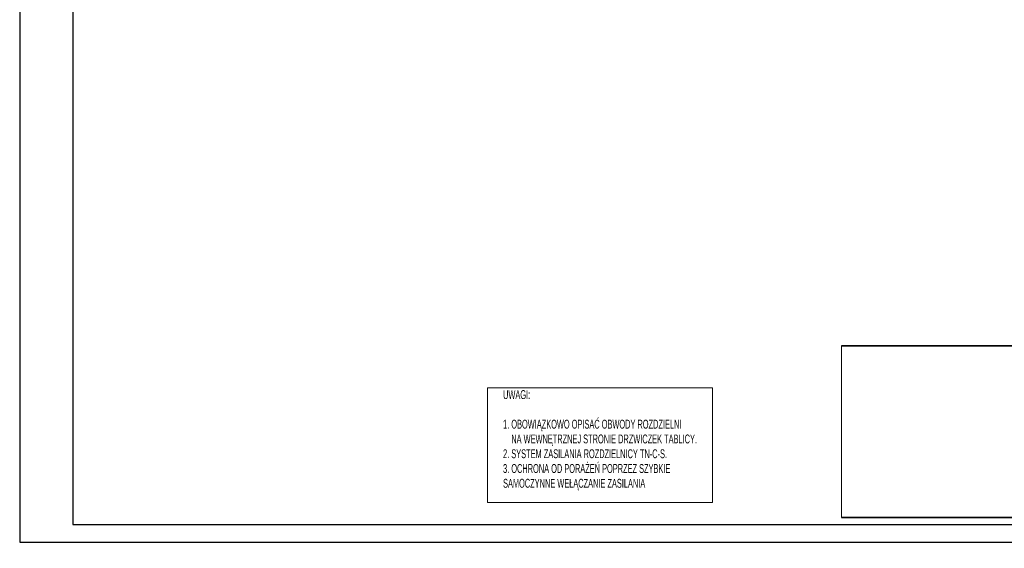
# Model space of a CAD drawing. Header units: millimetres. Extents: x 304 to 148940, y -18 to 215742.
# Tile 1 of 33: x 57120 to 84951, y -18 to 14919. Entities that reach past the tile are written whole.
import ezdxf

# ---------------------------------------------------------------- set-up
doc = ezdxf.new("R2010")
doc.units = ezdxf.units.MM
doc.header["$XCLIPFRAME"] = 2
for name, color, linetype, lineweight in [('arch tabela_Nr_Pióra__100', 7, 'Continuous', 20), ('CP_LINENORM', 251, 'Continuous', 25), ('E-osprzęt', 1, 'Continuous', 9)]:
    doc.layers.add(name, color=color, linetype=linetype, lineweight=lineweight)
doc.styles.add('ROMANS', font='ARIALN.TTF', dxfattribs={"width": 0.7})
picture_1 = doc.add_image_def('image1.tif', size_in_pixel=(2126, 2126))

msp = doc.modelspace()

# ---------------------------------------------------------------- linework, layer by layer
at = {"color": 7, "linetype": 'Continuous', "lineweight": 35}
for p, q in [((80353, 5700, 62136), (98353, 5700, 62136)), ((81128, 5700, 62136), (98085, 5700, 62136)), ((80353, 855, 62136), (98353, 855, 62136))]:
    msp.add_line(p, q, dxfattribs=at)
at = {"layer": 'CP_LINENORM', "linetype": 'Continuous'}
for p, q in [((57120, 29856, 108468), (57120, 156, 108468)), ((57120, 156, 108468), (99120, 156, 108468))]:
    msp.add_line(p, q, dxfattribs=at)
at = {"layer": 'CP_LINENORM'}
for p, q in [((58620, 29356, 108468), (58620, 656, 108468)), ((58620, 656, 108468), (98620, 656, 108468))]:
    msp.add_line(p, q, dxfattribs=at)
at = {"layer": 'E-osprzęt', "color": 102, "elevation": 62149}
msp.add_lwpolyline([(70347, 4514), (76700, 4514), (76700, 1279), (70347, 1279)], close=True, dxfattribs=at)

# ---------------------------------------------------------------- texts
at = {"layer": 'E-osprzęt', "color": 7, "lineweight": 35, "insert": (70783, 4450, 62149), "char_height": 250.56, "width": 5335.81, "attachment_point": 1, "style": 'ROMANS'}
msp.add_mtext('UWAGI:\\P\\P1. OBOWIĄZKOWO OPISAĆ OBWODY ROZDZIELNI \\P    NA WEWNĘTRZNEJ STRONIE DRZWICZEK TABLICY.\\P2. SYSTEM ZASILANIA ROZDZIELNICY TN-C-S.\\fArial Narrow|b0|i0|c238;\\P3. OCHRONA OD PORAŻEŃ POPRZEZ SZYBKIE SAMOCZYNNE WEŁĄCZANIE ZASILANIA', dxfattribs=at)

# ---------------------------------------------------------------- pictures from other files: only their frames are drawn
at = {"layer": 'arch tabela_Nr_Pióra__100', "linetype": 'Continuous'}
image = msp.add_image(picture_1, insert=(80353, 855, 62136), size_in_units=(5000, 5000), dxfattribs=at)
image.set_boundary_path([(-0.5, 65.5), (2059.8, 2125.5)])

doc.saveas('drawing.dxf')
